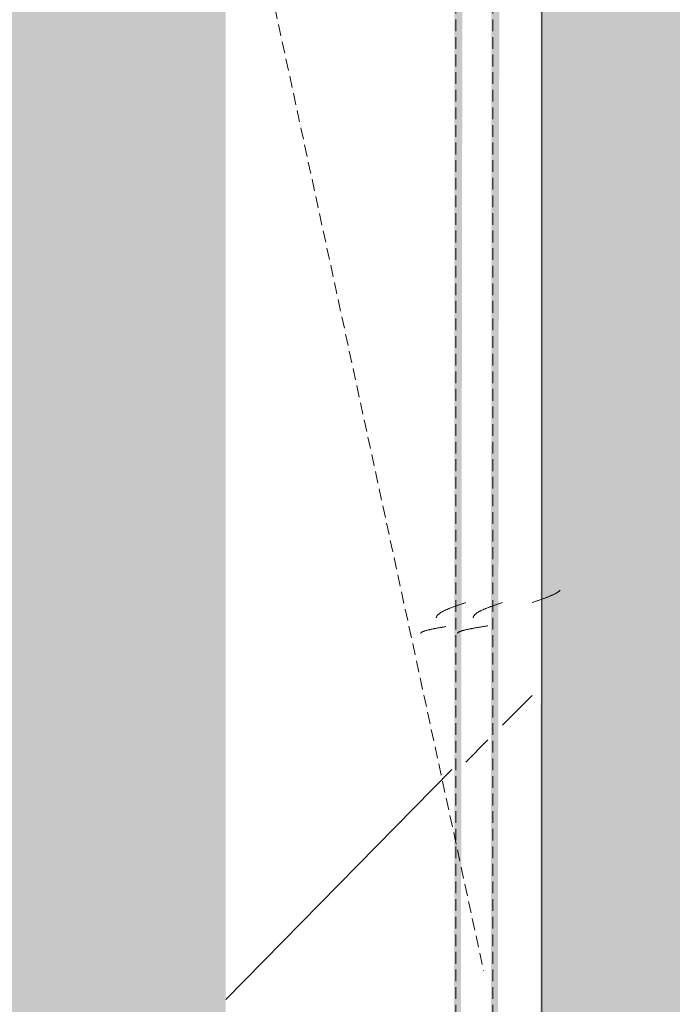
# Model space of a CAD drawing. Header units: millimetres. Extents: x 16156 to 91527, y 4646 to 113494.
# Tile 219 of 256: x 37894 to 38160, y 67725 to 68125. Entities that reach past the tile are written whole.
import ezdxf

# ---------------------------------------------------------------- set-up
doc = ezdxf.new("R2010")
doc.units = ezdxf.units.MM
doc.linetypes.add('ARC Demolished', pattern=[7.14375, 4.7625, -2.38125])
for name, color, linetype, lineweight in [('A--AR9__AlgVoorz', 1, 'Continuous', 9), ('A--L23__Vloeren', 3, 'Continuous', 9), ('A--L74__VasteSanitaireVoorz', 1, 'ARC Demolished', 9)]:
    doc.layers.add(name, color=color, linetype=linetype, lineweight=lineweight)
pattern_1 = [(135, (68430.44, -37933), (-212.132, -212.132), [])]
pattern_2 = [(135.439, (68430.44, -36779.26), (-212.1307, -208.9106), [])]

# ---------------------------------------------------------------- blocks, each defined once
blk = doc.blocks.new('FP_321-AB-Begane grond - slooptekening')
at = {"layer": 'A--L74__VasteSanitaireVoorz', "color": 240, "linetype": 'Continuous'}
for p, q in [((536.96, 181.03), (536.86, 181.13)), ((536.96, 181.03), (536.86, 181.13)), ((537.05, 180.93), (536.96, 181.03)), ((537.05, 180.93), (536.96, 181.03)), ((537.15, 180.82), (537.05, 180.93)), ((537.15, 180.82), (537.05, 180.93)), ((537.25, 180.7), (537.15, 180.82)), ((537.25, 180.7), (537.15, 180.82)), ((537.35, 180.58), (537.25, 180.7)), ((537.35, 180.58), (537.25, 180.7)), ((537.45, 180.45), (537.35, 180.58)), ((537.45, 180.45), (537.35, 180.58)), ((537.54, 180.32), (537.45, 180.45)), ((537.54, 180.32), (537.45, 180.45)), ((537.64, 180.17), (537.54, 180.32)), ((537.64, 180.17), (537.54, 180.32)), ((537.74, 180.03), (537.64, 180.17)), ((537.74, 180.03), (537.64, 180.17)), ((537.84, 179.87), (537.74, 180.03)), ((537.84, 179.87), (537.74, 180.03)), ((537.94, 179.71), (537.84, 179.87)), ((537.94, 179.71), (537.84, 179.87)), ((538.04, 179.55), (537.94, 179.71)), ((538.04, 179.55), (537.94, 179.71)), ((538.13, 179.37), (538.04, 179.55)), ((538.13, 179.37), (538.04, 179.55)), ((538.23, 179.19), (538.13, 179.37)), ((538.23, 179.19), (538.13, 179.37)), ((538.33, 179.01), (538.23, 179.19)), ((538.33, 179.01), (538.23, 179.19)), ((538.43, 178.82), (538.33, 179.01)), ((538.43, 178.82), (538.33, 179.01)), ((538.53, 178.63), (538.43, 178.82)), ((538.53, 178.63), (538.43, 178.82)), ((538.62, 178.43), (538.53, 178.63)), ((538.62, 178.43), (538.53, 178.63)), ((538.72, 178.22), (538.62, 178.43)), ((538.72, 178.22), (538.62, 178.43)), ((538.82, 178.01), (538.72, 178.22)), ((538.82, 178.01), (538.72, 178.22)), ((538.92, 177.8), (538.82, 178.01)), ((538.92, 177.8), (538.82, 178.01)), ((539.02, 177.58), (538.92, 177.8)), ((539.02, 177.58), (538.92, 177.8)), ((539.12, 177.35), (539.02, 177.58)), ((539.12, 177.35), (539.02, 177.58)), ((539.21, 177.12), (539.12, 177.35)), ((539.21, 177.12), (539.12, 177.35)), ((539.31, 176.89), (539.21, 177.12)), ((539.31, 176.89), (539.21, 177.12)), ((539.41, 176.65), (539.31, 176.89)), ((539.41, 176.65), (539.31, 176.89)), ((539.51, 176.41), (539.41, 176.65)), ((539.51, 176.41), (539.41, 176.65)), ((539.61, 176.16), (539.51, 176.41)), ((539.61, 176.16), (539.51, 176.41)), ((539.7, 175.91), (539.61, 176.16)), ((539.7, 175.91), (539.61, 176.16)), ((539.8, 175.66), (539.7, 175.91)), ((539.8, 175.66), (539.7, 175.91)), ((539.9, 175.4), (539.8, 175.66)), ((539.9, 175.4), (539.8, 175.66)), ((540, 175.14), (539.9, 175.4)), ((540, 175.14), (539.9, 175.4)), ((540.1, 174.87), (540, 175.14)), ((540.1, 174.87), (540, 175.14)), ((540.19, 174.61), (540.1, 174.87)), ((540.19, 174.61), (540.1, 174.87)), ((540.29, 174.33), (540.19, 174.61)), ((540.29, 174.33), (540.19, 174.61)), ((540.39, 174.06), (540.29, 174.33)), ((540.39, 174.06), (540.29, 174.33)), ((540.49, 173.79), (540.39, 174.06)), ((540.49, 173.79), (540.39, 174.06)), ((540.59, 173.51), (540.49, 173.79)), ((540.59, 173.51), (540.49, 173.79)), ((540.69, 173.23), (540.59, 173.51)), ((540.69, 173.23), (540.59, 173.51)), ((540.78, 172.95), (540.69, 173.23)), ((540.78, 172.95), (540.69, 173.23)), ((540.88, 172.66), (540.78, 172.95)), ((540.88, 172.66), (540.78, 172.95)), ((540.98, 172.37), (540.88, 172.66)), ((540.98, 172.37), (540.88, 172.66)), ((541.08, 172.09), (540.98, 172.37)), ((541.08, 172.09), (540.98, 172.37)), ((541.18, 171.8), (541.08, 172.09)), ((541.18, 171.8), (541.08, 172.09)), ((541.27, 171.51), (541.18, 171.8)), ((541.27, 171.51), (541.18, 171.8)), ((541.37, 171.22), (541.27, 171.51)), ((541.37, 171.22), (541.27, 171.51)), ((541.47, 170.92), (541.37, 171.22)), ((541.47, 170.92), (541.37, 171.22)), ((541.57, 170.63), (541.47, 170.92)), ((541.57, 170.63), (541.47, 170.92)), ((541.67, 170.34), (541.57, 170.63)), ((541.67, 170.34), (541.57, 170.63)), ((541.77, 170.04), (541.67, 170.34)), ((541.77, 170.04), (541.67, 170.34)), ((541.86, 169.75), (541.77, 170.04)), ((541.86, 169.75), (541.77, 170.04))]:
    blk.add_line(p, q, dxfattribs=at)
at = {"layer": 'A--L74__VasteSanitaireVoorz'}
blk.add_line((715, 173.75), (-695, 173.75), dxfattribs=at)
blk = doc.blocks.new('FP_322-AB-Begane grond - slooptekening')
at = {"layer": 'A--L74__VasteSanitaireVoorz', "color": 240, "linetype": 'Continuous'}
for p, q in [((541.96, 157.46), (541.86, 157.75)), ((541.96, 157.46), (541.86, 157.75)), ((542.06, 157.16), (541.96, 157.46)), ((542.06, 157.16), (541.96, 157.46)), ((542.16, 156.87), (542.06, 157.16)), ((542.16, 156.87), (542.06, 157.16)), ((542.26, 156.58), (542.16, 156.87)), ((542.26, 156.58), (542.16, 156.87)), ((542.35, 156.28), (542.26, 156.58)), ((542.35, 156.28), (542.26, 156.58)), ((542.45, 155.99), (542.35, 156.28)), ((542.45, 155.99), (542.35, 156.28)), ((542.55, 155.7), (542.45, 155.99)), ((542.55, 155.7), (542.45, 155.99)), ((542.65, 155.41), (542.55, 155.7)), ((542.65, 155.41), (542.55, 155.7)), ((542.75, 155.13), (542.65, 155.41)), ((542.75, 155.13), (542.65, 155.41)), ((542.85, 154.84), (542.75, 155.13)), ((542.85, 154.84), (542.75, 155.13)), ((542.94, 154.55), (542.85, 154.84)), ((542.94, 154.55), (542.85, 154.84)), ((543.04, 154.27), (542.94, 154.55)), ((543.04, 154.27), (542.94, 154.55)), ((543.14, 153.99), (543.04, 154.27)), ((543.14, 153.99), (543.04, 154.27)), ((543.24, 153.71), (543.14, 153.99)), ((543.24, 153.71), (543.14, 153.99)), ((543.34, 153.44), (543.24, 153.71)), ((543.34, 153.44), (543.24, 153.71)), ((543.43, 153.17), (543.34, 153.44)), ((543.43, 153.17), (543.34, 153.44)), ((543.53, 152.89), (543.43, 153.17)), ((543.53, 152.89), (543.43, 153.17)), ((543.63, 152.63), (543.53, 152.89)), ((543.63, 152.63), (543.53, 152.89)), ((543.73, 152.36), (543.63, 152.63)), ((543.73, 152.36), (543.63, 152.63)), ((543.83, 152.1), (543.73, 152.36)), ((543.83, 152.1), (543.73, 152.36)), ((543.93, 151.84), (543.83, 152.1)), ((543.93, 151.84), (543.83, 152.1)), ((544.02, 151.59), (543.93, 151.84)), ((544.02, 151.59), (543.93, 151.84)), ((544.12, 151.34), (544.02, 151.59)), ((544.12, 151.34), (544.02, 151.59)), ((544.22, 151.09), (544.12, 151.34)), ((544.22, 151.09), (544.12, 151.34)), ((544.32, 150.85), (544.22, 151.09)), ((544.32, 150.85), (544.22, 151.09)), ((544.42, 150.61), (544.32, 150.85)), ((544.42, 150.61), (544.32, 150.85)), ((544.51, 150.38), (544.42, 150.61)), ((544.51, 150.38), (544.42, 150.61)), ((544.61, 150.15), (544.51, 150.38)), ((544.61, 150.15), (544.51, 150.38)), ((544.71, 149.92), (544.61, 150.15)), ((544.71, 149.92), (544.61, 150.15)), ((544.81, 149.7), (544.71, 149.92)), ((544.81, 149.7), (544.71, 149.92)), ((544.91, 149.49), (544.81, 149.7)), ((544.91, 149.49), (544.81, 149.7)), ((545.01, 149.28), (544.91, 149.49)), ((545.01, 149.28), (544.91, 149.49)), ((545.1, 149.07), (545.01, 149.28)), ((545.1, 149.07), (545.01, 149.28)), ((545.2, 148.87), (545.1, 149.07)), ((545.2, 148.87), (545.1, 149.07)), ((545.3, 148.68), (545.2, 148.87)), ((545.3, 148.68), (545.2, 148.87)), ((545.4, 148.49), (545.3, 148.68)), ((545.4, 148.49), (545.3, 148.68)), ((545.5, 148.31), (545.4, 148.49)), ((545.5, 148.31), (545.4, 148.49)), ((545.59, 148.13), (545.5, 148.31)), ((545.59, 148.13), (545.5, 148.31)), ((545.69, 147.95), (545.59, 148.13)), ((545.69, 147.95), (545.59, 148.13)), ((545.79, 147.79), (545.69, 147.95)), ((545.79, 147.79), (545.69, 147.95)), ((545.89, 147.63), (545.79, 147.79)), ((545.89, 147.63), (545.79, 147.79)), ((545.99, 147.47), (545.89, 147.63)), ((545.99, 147.47), (545.89, 147.63)), ((546.09, 147.33), (545.99, 147.47)), ((546.09, 147.33), (545.99, 147.47)), ((546.18, 147.18), (546.09, 147.33)), ((546.18, 147.18), (546.09, 147.33)), ((546.28, 147.05), (546.18, 147.18)), ((546.28, 147.05), (546.18, 147.18)), ((546.38, 146.92), (546.28, 147.05)), ((546.38, 146.92), (546.28, 147.05)), ((546.48, 146.8), (546.38, 146.92)), ((546.48, 146.8), (546.38, 146.92)), ((546.58, 146.68), (546.48, 146.8)), ((546.58, 146.68), (546.48, 146.8)), ((546.67, 146.57), (546.58, 146.68)), ((546.67, 146.57), (546.58, 146.68)), ((546.77, 146.47), (546.67, 146.57)), ((546.77, 146.47), (546.67, 146.57)), ((546.87, 146.37), (546.77, 146.47)), ((546.87, 146.37), (546.77, 146.47)), ((546.97, 146.29), (546.87, 146.37)), ((546.97, 146.29), (546.87, 146.37)), ((547.07, 146.2), (546.97, 146.29)), ((547.07, 146.2), (546.97, 146.29)), ((547.17, 146.13), (547.07, 146.2)), ((547.17, 146.13), (547.07, 146.2)), ((547.26, 146.06), (547.17, 146.13)), ((547.26, 146.06), (547.17, 146.13)), ((547.36, 146), (547.26, 146.06)), ((547.36, 146), (547.26, 146.06)), ((547.46, 145.95), (547.36, 146)), ((547.46, 145.95), (547.36, 146)), ((547.56, 145.9), (547.46, 145.95)), ((547.56, 145.9), (547.46, 145.95)), ((547.66, 145.86), (547.56, 145.9)), ((547.66, 145.86), (547.56, 145.9)), ((547.75, 145.83), (547.66, 145.86)), ((547.75, 145.83), (547.66, 145.86)), ((547.85, 145.8), (547.75, 145.83)), ((547.85, 145.8), (547.75, 145.83)), ((547.95, 145.78), (547.85, 145.8)), ((547.95, 145.78), (547.85, 145.8)), ((548.05, 145.77), (547.95, 145.78)), ((548.05, 145.77), (547.95, 145.78))]:
    blk.add_line(p, q, dxfattribs=at)
at = {"layer": 'A--L74__VasteSanitaireVoorz'}
blk.add_line((-695, 153.75), (715, 153.75), dxfattribs=at)
blk = doc.blocks.new('FP_323-AB-Begane grond - slooptekening')
at = {"layer": 'A--L74__VasteSanitaireVoorz', "color": 240, "linetype": 'Continuous'}
for p, q in [((551.35, 151.45), (551.31, 151.75)), ((551.35, 151.45), (551.31, 151.75)), ((551.4, 151.14), (551.35, 151.45)), ((551.4, 151.14), (551.35, 151.45)), ((551.45, 150.84), (551.4, 151.14)), ((551.45, 150.84), (551.4, 151.14)), ((551.5, 150.54), (551.45, 150.84)), ((551.5, 150.54), (551.45, 150.84)), ((551.55, 150.24), (551.5, 150.54)), ((551.55, 150.24), (551.5, 150.54)), ((551.6, 149.94), (551.55, 150.24)), ((551.6, 149.94), (551.55, 150.24)), ((551.65, 149.64), (551.6, 149.94)), ((551.65, 149.64), (551.6, 149.94)), ((551.7, 149.34), (551.65, 149.64)), ((551.7, 149.34), (551.65, 149.64)), ((551.75, 149.05), (551.7, 149.34)), ((551.75, 149.05), (551.7, 149.34)), ((551.8, 148.75), (551.75, 149.05)), ((551.8, 148.75), (551.75, 149.05)), ((551.85, 148.46), (551.8, 148.75)), ((551.85, 148.46), (551.8, 148.75)), ((551.89, 148.17), (551.85, 148.46)), ((551.89, 148.17), (551.85, 148.46)), ((551.94, 147.88), (551.89, 148.17)), ((551.94, 147.88), (551.89, 148.17)), ((551.99, 147.6), (551.94, 147.88)), ((551.99, 147.6), (551.94, 147.88)), ((552.04, 147.31), (551.99, 147.6)), ((552.04, 147.31), (551.99, 147.6)), ((552.09, 147.03), (552.04, 147.31)), ((552.09, 147.03), (552.04, 147.31)), ((552.14, 146.75), (552.09, 147.03)), ((552.14, 146.75), (552.09, 147.03)), ((552.19, 146.48), (552.14, 146.75)), ((552.19, 146.48), (552.14, 146.75)), ((552.24, 146.21), (552.19, 146.48)), ((552.24, 146.21), (552.19, 146.48)), ((552.29, 145.94), (552.24, 146.21)), ((552.29, 145.94), (552.24, 146.21)), ((552.34, 145.67), (552.29, 145.94)), ((552.34, 145.67), (552.29, 145.94)), ((552.39, 145.41), (552.34, 145.67)), ((552.39, 145.41), (552.34, 145.67)), ((552.43, 145.15), (552.39, 145.41)), ((552.43, 145.15), (552.39, 145.41)), ((552.48, 144.9), (552.43, 145.15)), ((552.48, 144.9), (552.43, 145.15)), ((552.53, 144.65), (552.48, 144.9)), ((552.53, 144.65), (552.48, 144.9)), ((552.58, 144.4), (552.53, 144.65)), ((552.58, 144.4), (552.53, 144.65)), ((552.63, 144.16), (552.58, 144.4)), ((552.63, 144.16), (552.58, 144.4)), ((552.68, 143.93), (552.63, 144.16)), ((552.68, 143.93), (552.63, 144.16)), ((552.73, 143.7), (552.68, 143.93)), ((552.73, 143.7), (552.68, 143.93)), ((552.78, 143.47), (552.73, 143.7)), ((552.78, 143.47), (552.73, 143.7)), ((552.83, 143.25), (552.78, 143.47)), ((552.83, 143.25), (552.78, 143.47)), ((552.88, 143.03), (552.83, 143.25)), ((552.88, 143.03), (552.83, 143.25)), ((552.93, 142.82), (552.88, 143.03)), ((552.93, 142.82), (552.88, 143.03)), ((552.97, 142.61), (552.93, 142.82)), ((552.97, 142.61), (552.93, 142.82)), ((553.02, 142.41), (552.97, 142.61)), ((553.02, 142.41), (552.97, 142.61)), ((553.07, 142.22), (553.02, 142.41)), ((553.07, 142.22), (553.02, 142.41)), ((553.12, 142.03), (553.07, 142.22)), ((553.12, 142.03), (553.07, 142.22)), ((553.17, 141.85), (553.12, 142.03)), ((553.17, 141.85), (553.12, 142.03)), ((553.22, 141.67), (553.17, 141.85)), ((553.22, 141.67), (553.17, 141.85)), ((553.27, 141.5), (553.22, 141.67)), ((553.27, 141.5), (553.22, 141.67)), ((553.32, 141.33), (553.27, 141.5)), ((553.32, 141.33), (553.27, 141.5)), ((553.37, 141.17), (553.32, 141.33)), ((553.37, 141.17), (553.32, 141.33)), ((553.42, 141.02), (553.37, 141.17)), ((553.42, 141.02), (553.37, 141.17)), ((553.47, 140.88), (553.42, 141.02)), ((553.47, 140.88), (553.42, 141.02)), ((553.51, 140.74), (553.47, 140.88)), ((553.51, 140.74), (553.47, 140.88)), ((553.56, 140.6), (553.51, 140.74)), ((553.56, 140.6), (553.51, 140.74)), ((553.61, 140.48), (553.56, 140.6)), ((553.61, 140.48), (553.56, 140.6)), ((553.66, 140.36), (553.61, 140.48)), ((553.66, 140.36), (553.61, 140.48)), ((553.71, 140.25), (553.66, 140.36)), ((553.71, 140.25), (553.66, 140.36)), ((553.76, 140.14), (553.71, 140.25)), ((553.76, 140.14), (553.71, 140.25)), ((553.81, 140.04), (553.76, 140.14)), ((553.81, 140.04), (553.76, 140.14)), ((553.86, 139.95), (553.81, 140.04)), ((553.86, 139.95), (553.81, 140.04)), ((553.91, 139.87), (553.86, 139.95)), ((553.91, 139.87), (553.86, 139.95)), ((553.96, 139.79), (553.91, 139.87)), ((553.96, 139.79), (553.91, 139.87)), ((554.01, 139.72), (553.96, 139.79)), ((554.01, 139.72), (553.96, 139.79)), ((554.05, 139.66), (554.01, 139.72)), ((554.05, 139.66), (554.01, 139.72)), ((554.1, 139.6), (554.05, 139.66)), ((554.1, 139.6), (554.05, 139.66)), ((554.15, 139.55), (554.1, 139.6)), ((554.15, 139.55), (554.1, 139.6)), ((554.2, 139.51), (554.15, 139.55)), ((554.2, 139.51), (554.15, 139.55)), ((554.25, 139.48), (554.2, 139.51)), ((554.25, 139.48), (554.2, 139.51)), ((554.3, 139.45), (554.25, 139.48)), ((554.3, 139.45), (554.25, 139.48)), ((554.35, 139.43), (554.3, 139.45)), ((554.35, 139.43), (554.3, 139.45)), ((554.4, 139.42), (554.35, 139.43)), ((554.4, 139.42), (554.35, 139.43))]:
    blk.add_line(p, q, dxfattribs=at)
blk = doc.blocks.new('FP_324-AB-Begane grond - slooptekening')
at = {"layer": 'A--L74__VasteSanitaireVoorz', "color": 240, "linetype": 'Continuous'}
for p, q in [((542.01, 142.46), (541.91, 142.75)), ((542.01, 142.46), (541.91, 142.75)), ((542.1, 142.16), (542.01, 142.46)), ((542.1, 142.16), (542.01, 142.46)), ((542.2, 141.87), (542.1, 142.16)), ((542.2, 141.87), (542.1, 142.16)), ((542.3, 141.58), (542.2, 141.87)), ((542.3, 141.58), (542.2, 141.87)), ((542.4, 141.28), (542.3, 141.58)), ((542.4, 141.28), (542.3, 141.58)), ((542.5, 140.99), (542.4, 141.28)), ((542.5, 140.99), (542.4, 141.28)), ((542.59, 140.7), (542.5, 140.99)), ((542.59, 140.7), (542.5, 140.99)), ((542.69, 140.41), (542.59, 140.7)), ((542.69, 140.41), (542.59, 140.7)), ((542.79, 140.13), (542.69, 140.41)), ((542.79, 140.13), (542.69, 140.41)), ((542.89, 139.84), (542.79, 140.13)), ((542.89, 139.84), (542.79, 140.13)), ((542.99, 139.55), (542.89, 139.84)), ((542.99, 139.55), (542.89, 139.84)), ((543.09, 139.27), (542.99, 139.55)), ((543.09, 139.27), (542.99, 139.55)), ((543.18, 138.99), (543.09, 139.27)), ((543.18, 138.99), (543.09, 139.27)), ((543.28, 138.71), (543.18, 138.99)), ((543.28, 138.71), (543.18, 138.99)), ((543.38, 138.44), (543.28, 138.71)), ((543.38, 138.44), (543.28, 138.71)), ((543.48, 138.17), (543.38, 138.44)), ((543.48, 138.17), (543.38, 138.44)), ((543.58, 137.89), (543.48, 138.17)), ((543.58, 137.89), (543.48, 138.17)), ((543.67, 137.63), (543.58, 137.89)), ((543.67, 137.63), (543.58, 137.89)), ((543.77, 137.36), (543.67, 137.63)), ((543.77, 137.36), (543.67, 137.63)), ((543.87, 137.1), (543.77, 137.36)), ((543.87, 137.1), (543.77, 137.36)), ((543.97, 136.84), (543.87, 137.1)), ((543.97, 136.84), (543.87, 137.1)), ((544.07, 136.59), (543.97, 136.84)), ((544.07, 136.59), (543.97, 136.84)), ((544.17, 136.34), (544.07, 136.59)), ((544.17, 136.34), (544.07, 136.59)), ((544.26, 136.09), (544.17, 136.34)), ((544.26, 136.09), (544.17, 136.34)), ((544.36, 135.85), (544.26, 136.09)), ((544.36, 135.85), (544.26, 136.09)), ((544.46, 135.61), (544.36, 135.85)), ((544.46, 135.61), (544.36, 135.85)), ((544.56, 135.38), (544.46, 135.61)), ((544.56, 135.38), (544.46, 135.61)), ((544.66, 135.15), (544.56, 135.38)), ((544.66, 135.15), (544.56, 135.38)), ((544.75, 134.92), (544.66, 135.15)), ((544.75, 134.92), (544.66, 135.15)), ((544.85, 134.7), (544.75, 134.92)), ((544.85, 134.7), (544.75, 134.92)), ((544.95, 134.49), (544.85, 134.7)), ((544.95, 134.49), (544.85, 134.7)), ((545.05, 134.28), (544.95, 134.49)), ((545.05, 134.28), (544.95, 134.49)), ((545.15, 134.07), (545.05, 134.28)), ((545.15, 134.07), (545.05, 134.28)), ((545.25, 133.87), (545.15, 134.07)), ((545.25, 133.87), (545.15, 134.07)), ((545.34, 133.68), (545.25, 133.87)), ((545.34, 133.68), (545.25, 133.87)), ((545.44, 133.49), (545.34, 133.68)), ((545.44, 133.49), (545.34, 133.68)), ((545.54, 133.31), (545.44, 133.49)), ((545.54, 133.31), (545.44, 133.49)), ((545.64, 133.13), (545.54, 133.31)), ((545.64, 133.13), (545.54, 133.31)), ((545.74, 132.95), (545.64, 133.13)), ((545.74, 132.95), (545.64, 133.13)), ((545.83, 132.79), (545.74, 132.95)), ((545.83, 132.79), (545.74, 132.95)), ((545.93, 132.63), (545.83, 132.79)), ((545.93, 132.63), (545.83, 132.79)), ((546.03, 132.47), (545.93, 132.63)), ((546.03, 132.47), (545.93, 132.63)), ((546.13, 132.33), (546.03, 132.47)), ((546.13, 132.33), (546.03, 132.47)), ((546.23, 132.18), (546.13, 132.33)), ((546.23, 132.18), (546.13, 132.33)), ((546.33, 132.05), (546.23, 132.18)), ((546.33, 132.05), (546.23, 132.18)), ((546.42, 131.92), (546.33, 132.05)), ((546.42, 131.92), (546.33, 132.05)), ((546.52, 131.8), (546.42, 131.92)), ((546.52, 131.8), (546.42, 131.92)), ((546.62, 131.68), (546.52, 131.8)), ((546.62, 131.68), (546.52, 131.8)), ((546.72, 131.57), (546.62, 131.68)), ((546.72, 131.57), (546.62, 131.68)), ((546.82, 131.47), (546.72, 131.57)), ((546.82, 131.47), (546.72, 131.57)), ((546.91, 131.37), (546.82, 131.47)), ((546.91, 131.37), (546.82, 131.47)), ((547.01, 131.29), (546.91, 131.37)), ((547.01, 131.29), (546.91, 131.37)), ((547.11, 131.2), (547.01, 131.29)), ((547.11, 131.2), (547.01, 131.29)), ((547.21, 131.13), (547.11, 131.2)), ((547.21, 131.13), (547.11, 131.2)), ((547.31, 131.06), (547.21, 131.13)), ((547.31, 131.06), (547.21, 131.13)), ((547.4, 131), (547.31, 131.06)), ((547.4, 131), (547.31, 131.06)), ((547.5, 130.95), (547.4, 131)), ((547.5, 130.95), (547.4, 131)), ((547.6, 130.9), (547.5, 130.95)), ((547.6, 130.9), (547.5, 130.95)), ((547.7, 130.86), (547.6, 130.9)), ((547.7, 130.86), (547.6, 130.9)), ((547.8, 130.83), (547.7, 130.86)), ((547.8, 130.83), (547.7, 130.86)), ((547.9, 130.8), (547.8, 130.83)), ((547.9, 130.8), (547.8, 130.83)), ((547.99, 130.78), (547.9, 130.8)), ((547.99, 130.78), (547.9, 130.8)), ((548.09, 130.77), (547.99, 130.78)), ((548.09, 130.77), (547.99, 130.78))]:
    blk.add_line(p, q, dxfattribs=at)
at = {"layer": 'A--L74__VasteSanitaireVoorz'}
blk.add_line((-695, 138.75), (715, 138.75), dxfattribs=at)
blk = doc.blocks.new('FP_325-AB-Begane grond - slooptekening')
at = {"layer": 'A--L74__VasteSanitaireVoorz', "color": 240, "linetype": 'Continuous'}
for p, q in [((551.71, 134.31), (551.66, 134.61)), ((551.71, 134.31), (551.66, 134.61)), ((551.76, 134.02), (551.71, 134.31)), ((551.76, 134.02), (551.71, 134.31)), ((551.81, 133.72), (551.76, 134.02)), ((551.81, 133.72), (551.76, 134.02)), ((551.86, 133.43), (551.81, 133.72)), ((551.86, 133.43), (551.81, 133.72)), ((551.91, 133.14), (551.86, 133.43)), ((551.91, 133.14), (551.86, 133.43)), ((551.96, 132.85), (551.91, 133.14)), ((551.96, 132.85), (551.91, 133.14)), ((552.01, 132.57), (551.96, 132.85)), ((552.01, 132.57), (551.96, 132.85)), ((552.05, 132.29), (552.01, 132.57)), ((552.05, 132.29), (552.01, 132.57)), ((552.1, 132.01), (552.05, 132.29)), ((552.1, 132.01), (552.05, 132.29)), ((552.15, 131.73), (552.1, 132.01)), ((552.15, 131.73), (552.1, 132.01)), ((552.2, 131.45), (552.15, 131.73)), ((552.2, 131.45), (552.15, 131.73)), ((552.25, 131.18), (552.2, 131.45)), ((552.25, 131.18), (552.2, 131.45)), ((552.3, 130.91), (552.25, 131.18)), ((552.3, 130.91), (552.25, 131.18)), ((552.35, 130.65), (552.3, 130.91)), ((552.35, 130.65), (552.3, 130.91)), ((552.4, 130.39), (552.35, 130.65)), ((552.4, 130.39), (552.35, 130.65)), ((552.45, 130.13), (552.4, 130.39)), ((552.45, 130.13), (552.4, 130.39)), ((552.5, 129.88), (552.45, 130.13)), ((552.5, 129.88), (552.45, 130.13)), ((552.54, 129.63), (552.5, 129.88)), ((552.54, 129.63), (552.5, 129.88)), ((552.59, 129.39), (552.54, 129.63)), ((552.59, 129.39), (552.54, 129.63)), ((552.64, 129.15), (552.59, 129.39)), ((552.64, 129.15), (552.59, 129.39)), ((552.69, 128.91), (552.64, 129.15)), ((552.69, 128.91), (552.64, 129.15)), ((552.74, 128.68), (552.69, 128.91)), ((552.74, 128.68), (552.69, 128.91)), ((552.79, 128.45), (552.74, 128.68)), ((552.79, 128.45), (552.74, 128.68)), ((552.84, 128.23), (552.79, 128.45)), ((552.84, 128.23), (552.79, 128.45)), ((552.89, 128.02), (552.84, 128.23)), ((552.89, 128.02), (552.84, 128.23)), ((552.94, 127.81), (552.89, 128.02)), ((552.94, 127.81), (552.89, 128.02)), ((552.99, 127.6), (552.94, 127.81)), ((552.99, 127.6), (552.94, 127.81)), ((553.03, 127.4), (552.99, 127.6)), ((553.03, 127.4), (552.99, 127.6)), ((553.08, 127.21), (553.03, 127.4)), ((553.08, 127.21), (553.03, 127.4)), ((553.13, 127.02), (553.08, 127.21)), ((553.13, 127.02), (553.08, 127.21)), ((553.18, 126.84), (553.13, 127.02)), ((553.18, 126.84), (553.13, 127.02)), ((553.23, 126.66), (553.18, 126.84)), ((553.23, 126.66), (553.18, 126.84)), ((553.28, 126.49), (553.23, 126.66)), ((553.28, 126.49), (553.23, 126.66)), ((553.33, 126.33), (553.28, 126.49)), ((553.33, 126.33), (553.28, 126.49)), ((553.38, 126.17), (553.33, 126.33)), ((553.38, 126.17), (553.33, 126.33)), ((553.43, 126.02), (553.38, 126.17)), ((553.43, 126.02), (553.38, 126.17)), ((553.48, 125.87), (553.43, 126.02)), ((553.48, 125.87), (553.43, 126.02)), ((553.52, 125.73), (553.48, 125.87)), ((553.52, 125.73), (553.48, 125.87)), ((553.57, 125.6), (553.52, 125.73)), ((553.57, 125.6), (553.52, 125.73)), ((553.62, 125.47), (553.57, 125.6)), ((553.62, 125.47), (553.57, 125.6)), ((553.67, 125.35), (553.62, 125.47)), ((553.67, 125.35), (553.62, 125.47)), ((553.72, 125.24), (553.67, 125.35)), ((553.72, 125.24), (553.67, 125.35)), ((553.77, 125.14), (553.72, 125.24)), ((553.77, 125.14), (553.72, 125.24)), ((553.82, 125.04), (553.77, 125.14)), ((553.82, 125.04), (553.77, 125.14)), ((553.87, 124.95), (553.82, 125.04)), ((553.87, 124.95), (553.82, 125.04)), ((553.92, 124.86), (553.87, 124.95)), ((553.92, 124.86), (553.87, 124.95)), ((553.97, 124.79), (553.92, 124.86)), ((553.97, 124.79), (553.92, 124.86)), ((554.01, 124.72), (553.97, 124.79)), ((554.01, 124.72), (553.97, 124.79)), ((554.06, 124.66), (554.01, 124.72)), ((554.06, 124.66), (554.01, 124.72)), ((554.11, 124.6), (554.06, 124.66)), ((554.11, 124.6), (554.06, 124.66)), ((554.16, 124.55), (554.11, 124.6)), ((554.16, 124.55), (554.11, 124.6)), ((554.21, 124.51), (554.16, 124.55)), ((554.21, 124.51), (554.16, 124.55)), ((554.26, 124.48), (554.21, 124.51)), ((554.26, 124.48), (554.21, 124.51)), ((554.31, 124.45), (554.26, 124.48)), ((554.31, 124.45), (554.26, 124.48)), ((554.36, 124.43), (554.31, 124.45)), ((554.36, 124.43), (554.31, 124.45)), ((554.41, 124.42), (554.36, 124.43)), ((554.41, 124.42), (554.36, 124.43))]:
    blk.add_line(p, q, dxfattribs=at)
blk = doc.blocks.new('52_PF_FB_Gutter_rectangle - End Outlet - 1430mm_W_ x 300mm_L_ x 60mm_H_ x 160mm_Dia_ 2-V320-AB-Begane grond - slooptekening')
at = {"layer": 'A--L74__VasteSanitaireVoorz'}
h = blk.add_hatch(dxfattribs=at)
h.set_pattern_fill('FP_86', color=256, style=0, pattern_type=2)
h.set_pattern_definition(pattern_1)
h.paths.add_polyline_path([(715, 169.75), (-695, 169.75), (-695, 157.75), (715, 157.75)])
h = blk.add_hatch(dxfattribs=at)
h.set_pattern_fill('FP_86', color=256, style=0, pattern_type=2)
h.set_pattern_definition(pattern_1)
h.paths.add_polyline_path([(715, 169.75), (-695, 169.75), (-695, 157.75), (715, 157.75)])
at = {"layer": 'A--L74__VasteSanitaireVoorz', "linetype": 'Continuous'}
h = blk.add_hatch(dxfattribs=at)
h.set_pattern_fill('FP_86', color=256, style=0, pattern_type=2)
h.set_pattern_definition(pattern_1)
h.paths.add_polyline_path([(715, 151.75), (-695, 151.75), (-695, 142.75), (715, 142.75)])
h = blk.add_hatch(dxfattribs=at)
h.set_pattern_fill('FP_86', color=256, style=0, pattern_type=2)
h.set_pattern_definition(pattern_1)
h.paths.add_polyline_path([(715, 151.75), (-695, 151.75), (-695, 142.75), (715, 142.75)])
h = blk.add_hatch(dxfattribs=at)
h.set_pattern_fill('FP_87', color=256, style=0, pattern_type=2)
h.set_pattern_definition(pattern_2)
h.paths.add_polyline_path([(715, 137.1), (-695, 137.1), (-695, 45.2), (715, 45.2)])
h = blk.add_hatch(dxfattribs=at)
h.set_pattern_fill('FP_87', color=256, style=0, pattern_type=2)
h.set_pattern_definition(pattern_2)
h.paths.add_polyline_path([(715, 137.1), (-695, 137.1), (-695, 45.2), (715, 45.2)])
at = {"layer": 'A--L74__VasteSanitaireVoorz'}
blk.add_line((0, 0), (691.25, 150), dxfattribs=at)
for name in ['FP_321-AB-Begane grond - slooptekening', 'FP_322-AB-Begane grond - slooptekening', 'FP_324-AB-Begane grond - slooptekening']:
    blk.add_blockref(name, (0, 0), dxfattribs=at)
at = {"layer": 'A--L74__VasteSanitaireVoorz', "linetype": 'Continuous'}
for name in ['FP_323-AB-Begane grond - slooptekening', 'FP_325-AB-Begane grond - slooptekening']:
    blk.add_blockref(name, (0, 0), dxfattribs=at)

msp = doc.modelspace()

# ---------------------------------------------------------------- hatches: boundary and pattern name
at = {"layer": 'A--AR9__AlgVoorz'}
h = msp.add_hatch(color=7, dxfattribs=at)
h.paths.add_polyline_path([(34992.21, 66090.94), (35035.69, 66090.94), (35035.69, 66103.44), (44949.11, 66103.44), (44949.11, 69721.44), (44914.25, 69721.44), (44914.25, 68707.44), (43114.25, 68707.44), (43114.25, 69721.44), (41917.26, 69725.44), (41917.26, 70221.44), (43114.25, 70224.13), (43114.25, 72321.44), (41917.26, 72325.44), (41917.26, 72821.44), (43114.25, 72829.12), (43114.25, 73543.44), (44914.25, 73543.44), (44914.25, 72821.44), (44949.11, 72821.44), (44946.01, 73925.94), (39384.05, 73925.94), (39384.05, 73938.44), (33209.25, 73938.44), (33209.25, 72383.44), (32470.07, 72383.44), (32470.07, 70583.44), (33209.25, 70583.44), (33209.25, 66383.44), (32470.07, 66383.44), (32470.07, 66090.94), (34835.58, 66090.94)])
h.paths.add_polyline_path([(37637.57, 66285.44), (35496.75, 66289.44), (35500.75, 66304.27), (35844.25, 66305.44), (35840.25, 69126.62), (35496.75, 69129.44), (35496.77, 69144.27), (38106.75, 69141.01), (38102.75, 69126.62), (37759.25, 69125.44), (37763.25, 66304.27), (38106.75, 66297.88), (38106.75, 66286.62), (37759.25, 66285.44)])
h.paths.add_polyline_path([(35828.25, 66305.44), (35824.38, 66305.44), (35828.25, 69125.44), (35844.11, 69125.44), (35840.25, 66305.44)])
h.paths.add_polyline_path([(38104.75, 66305.44), (38086.88, 66305.44), (38090.75, 69125.44), (38106.61, 69125.44), (38105.58, 66305.44)])
h.paths.add_polyline_path([(35497.28, 66305.44), (35496.88, 66305.44), (35500.75, 69125.44), (35516.61, 69125.44), (35512.75, 66305.44), (35497.92, 66305.44)])
h.paths.add_polyline_path([(38070.1, 66305.44), (37978.2, 66305.44), (37978.2, 69125.44), (38071.54, 69125.44), (38070.54, 66305.44)])
h.paths.add_polyline_path([(37759.78, 66305.44), (37759.38, 66305.44), (37763.25, 69125.44), (37779.11, 69125.44), (37775.25, 66305.44), (37760.42, 66305.44)])
h.paths.add_polyline_path([(38084.75, 66305.44), (38071.88, 66305.44), (38075.75, 69125.44), (38086.68, 69125.44), (38085.27, 66305.44)])
h.paths.add_polyline_path([(35517.02, 66305.44), (35516.82, 66305.44), (35518.75, 69125.44), (35531.61, 69125.44), (35527.75, 66305.44), (35517.33, 66305.44)])
h.paths.add_polyline_path([(35769.58, 66305.44), (35715.7, 66305.44), (35715.7, 69125.44), (35809.04, 69125.44), (35807.6, 66305.44)])
h.paths.add_polyline_path([(35822.25, 66305.44), (35809.38, 66305.44), (35813.25, 69125.44), (35824.18, 69125.44), (35822.77, 66305.44)])
h.paths.add_polyline_path([(37779.52, 66305.44), (37779.32, 66305.44), (37781.25, 69125.44), (37794.11, 69125.44), (37790.25, 66305.44), (37779.83, 66305.44)])
h.paths.add_polyline_path([(37871.06, 66305.44), (37794.46, 66305.44), (37795.9, 69125.44), (37887.79, 69125.44), (37887.79, 66305.44)])
h.paths.add_polyline_path([(35536.08, 66305.44), (35531.96, 66305.44), (35536.08, 69125.44), (35625.29, 69125.44), (35625.29, 66305.44)])
h.paths.add_polyline_path([(42495.26, 69741.44), (42497.26, 69741.44), (42495.26, 69743.44)])
h.paths.add_polyline_path([(42708.75, 69741.44), (43079.79, 69741.44), (43079.79, 70201.44), (42554.72, 70201.44), (42554.72, 69741.44)])
h.paths.add_polyline_path([(43095.26, 69741.44), (43097.26, 69741.44), (43095.26, 69743.44)])
h.paths.add_polyline_path([(42307.54, 69741.44), (42479.79, 69741.44), (42479.79, 70201.44), (41954.72, 70201.44), (41954.72, 69741.44), (42074.04, 69741.44)])
h.paths.add_polyline_path([(41937.26, 69741.44), (41939.26, 69743.44), (41937.26, 69993.95)])
h.paths.add_polyline_path([(44914.25, 70221.44), (44949.11, 70221.44), (44949.11, 72321.44), (44914.25, 72321.44), (44914.25, 70278.26)])
h.paths.add_polyline_path([(37759.25, 70683.44), (35496.75, 70687.44), (35500.75, 70702.27), (35844.25, 70703.44), (35840.25, 73524.62), (35496.75, 73527.44), (35500.75, 73542.27), (38106.75, 73539.44), (38102.75, 73524.62), (37759.25, 73523.44), (37763.25, 70702.27), (38106.75, 70699.44), (38102.75, 70684.62), (37759.26, 70684.62)])
h.paths.add_polyline_path([(35527.75, 70703.44), (35516.82, 70703.44), (35518.75, 73523.44), (35531.61, 73523.44), (35528.78, 70703.44)])
h.paths.add_polyline_path([(35512.75, 70703.44), (35496.88, 70703.44), (35500.75, 73523.44), (35516.61, 73523.44), (35513.78, 70703.44)])
h.paths.add_polyline_path([(35533.4, 70703.44), (35531.96, 70703.44), (35536.08, 73523.44), (35625.29, 73523.44), (35625.29, 70703.44), (35536.08, 70703.44)])
h.paths.add_polyline_path([(35715.7, 70703.44), (35715.7, 73523.44), (35809.04, 73523.44), (35807.6, 70703.44), (35769.58, 70703.44)])
h.paths.add_polyline_path([(37759.46, 70703.44), (37759.38, 70703.44), (37763.25, 73523.44), (37779.11, 73523.44), (37775.25, 70703.44), (37759.78, 70703.44)])
h.paths.add_polyline_path([(37781.25, 70703.44), (37779.32, 70703.44), (37781.25, 73523.44), (37794.11, 73523.44), (37790.25, 70703.44)])
h.paths.add_polyline_path([(37794.46, 70703.44), (37795.9, 73523.44), (37887.79, 73523.44), (37887.79, 70703.44), (37794.72, 70703.44)])
h.paths.add_polyline_path([(35809.78, 70703.44), (35809.38, 70703.44), (35813.25, 73523.44), (35824.18, 73523.44), (35822.25, 70703.44), (35810.42, 70703.44)])
h.paths.add_polyline_path([(38087.92, 70703.44), (38086.88, 70703.44), (38090.75, 73523.44), (38106.61, 73523.44), (38102.75, 70703.44), (38088.75, 70703.44)])
h.paths.add_polyline_path([(35824.78, 70703.44), (35824.38, 70707), (35828.25, 73523.44), (35844.11, 73523.44), (35840.25, 70703.44), (35825.42, 70703.44)])
h.paths.add_polyline_path([(38086.68, 70703.44), (38071.88, 70703.44), (38075.75, 73523.44), (38086.68, 73523.44), (38086.68, 70846.89)])
h.paths.add_polyline_path([(37978.2, 70703.44), (37978.2, 73523.44), (38071.54, 73523.44), (38070.1, 70703.44)])
h.paths.add_polyline_path([(41209.25, 71043.44), (40509.25, 71043.44), (40509.25, 73543.44), (41209.25, 73543.44), (41209.25, 71415.52)])
h.paths.add_polyline_path([(42774.53, 72341.44), (43079.79, 72341.44), (43079.79, 72801.44), (42554.72, 72801.44), (42554.72, 72341.44), (42734.16, 72341.44)])
h.paths.add_polyline_path([(42074.04, 72341.44), (42479.79, 72341.44), (42479.79, 72801.44), (41954.72, 72801.44), (41954.72, 72341.44)])
h.paths.add_polyline_path([(42537.26, 72341.44), (42539.26, 72343.44), (42537.26, 72552.77)])
h.paths.add_polyline_path([(43095.26, 72341.44), (43097.26, 72341.44), (43095.26, 72343.44)])
h.paths.add_polyline_path([(42495.26, 72341.44), (42497.26, 72341.44), (42495.26, 72343.44)])

# ---------------------------------------------------------------- linework, layer by layer
at = {"layer": 'A--L23__Vloeren'}
msp.add_line((38106.75, 69129.44), (38106.75, 66301.44), dxfattribs=at)

# ---------------------------------------------------------------- block references
at = {"layer": 'A--L74__VasteSanitaireVoorz', "rotation": 269.9999999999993}
msp.add_blockref('52_PF_FB_Gutter_rectangle - End Outlet - 1430mm_W_ x 300mm_L_ x 60mm_H_ x 160mm_Dia_ 2-V320-AB-Begane grond - slooptekening', (37933, 68430.44), dxfattribs=at)

doc.saveas('drawing.dxf')
